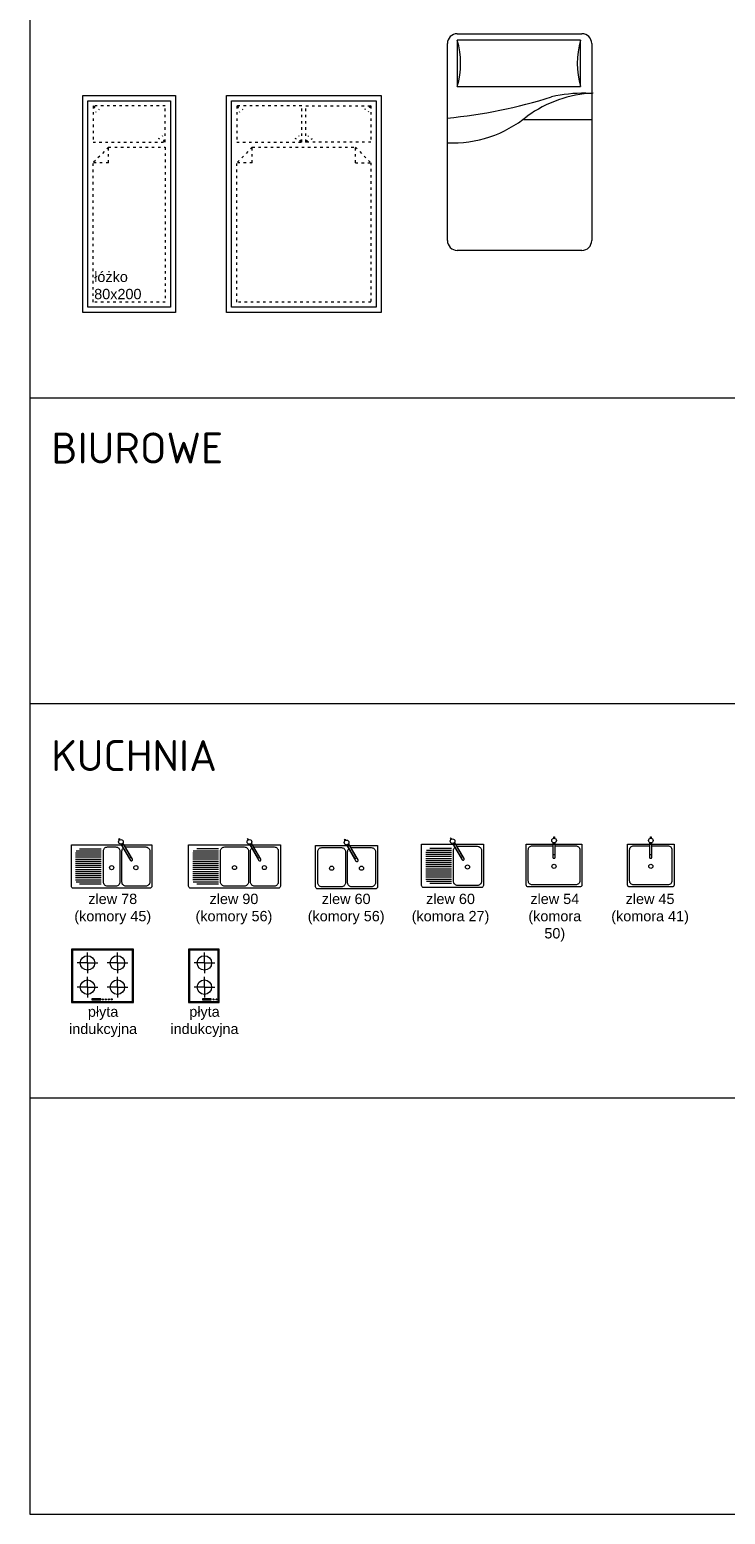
# Model space of a CAD drawing. Header units: millimetres. Extents: x -2720 to 125583, y -8970 to 34912.
# Tile 2 of 105: x -2720 to -2046, y -2127 to -688. Entities that reach past the tile are written whole.
import ezdxf

# ---------------------------------------------------------------- set-up
doc = ezdxf.new("R2010")
doc.units = ezdxf.units.MM
doc.linetypes.add('ACAD_ISO03W100', pattern=[30, 12, -18])
doc.layers.add('A_OPISY', color=40, linetype='Continuous', lineweight=9)
doc.layers.add('A_WYPOSAŻENIE', color=181, linetype='Continuous', lineweight=9)
doc.styles.add('ramka', font='isocpeur.ttf')
doc.styles.get("Standard").update_dxf_attribs({"font": 'arial.ttf'})

# ---------------------------------------------------------------- blocks, each defined once
blk = doc.blocks.new('ł1')
at = {"layer": 'A_WYPOSAŻENIE', "ltscale": 0.5}
for points in [[(-4613.3, 4092.9), (-4523.3, 4092.9), (-4523.3, 3882.9), (-4613.3, 3882.9)], [(-4608.3, 4087.9), (-4528.3, 4087.9), (-4528.3, 3887.9), (-4608.3, 3887.9)]]:
    blk.add_lwpolyline(points, close=True, dxfattribs=at)
at = {"layer": 'A_WYPOSAŻENIE', "linetype": 'ACAD_ISO03W100', "ltscale": 0.2}
blk.add_lwpolyline([(-4603.3, 4082.9), (-4603.3, 4047.9), (-4533.3, 4047.9), (-4533.3, 4082.9)], close=True, dxfattribs=at)
for points in [[(-4603.3, 4082.9), (-4597.3, 4079.5)], [(-4603.3, 4082.9), (-4600.6, 4076.8)], [(-4533.3, 4047.9), (-4539.7, 4051.5)], [(-4533.3, 4047.9), (-4536, 4053.9)], [(-4588.3, 4042.9), (-4533.3, 4042.9), (-4533.3, 3892.9), (-4603.3, 3892.9), (-4603.3, 4027.9)], [(-4588.3, 4042.9), (-4603.3, 4027.9)], [(-4588.3, 4027.9), (-4588.3, 4042.9)], [(-4588.3, 4027.9), (-4603.3, 4027.9)]]:
    blk.add_lwpolyline(points, dxfattribs=at)
blk = doc.blocks.new('ł4')
at = {"layer": 'A_WYPOSAŻENIE', "ltscale": 0.5}
for points in [[(-3960.8, 4092.9), (-3810.8, 4092.9), (-3810.8, 3882.9), (-3960.8, 3882.9)], [(-3955.8, 4087.9), (-3815.8, 4087.9), (-3815.8, 3887.9), (-3955.8, 3887.9)]]:
    blk.add_lwpolyline(points, close=True, dxfattribs=at)
at = {"layer": 'A_WYPOSAŻENIE', "linetype": 'ACAD_ISO03W100', "ltscale": 0.2}
for points in [[(-3950.8, 4082.9), (-3950.8, 4047.9), (-3887.8, 4047.9), (-3887.8, 4082.9)], [(-3820.8, 4082.9), (-3820.8, 4047.9), (-3883.8, 4047.9), (-3883.8, 4082.9)]]:
    blk.add_lwpolyline(points, close=True, dxfattribs=at)
for points in [[(-3950.8, 4082.9), (-3944.8, 4079.5)], [(-3950.8, 4082.9), (-3948.1, 4076.8)], [(-3820.8, 4082.9), (-3826.8, 4079.5)], [(-3820.8, 4082.9), (-3823.5, 4076.8)], [(-3887.8, 4047.9), (-3894.2, 4051.5)], [(-3887.8, 4047.9), (-3890.5, 4053.9)], [(-3883.8, 4047.9), (-3881.1, 4053.9)], [(-3883.8, 4047.9), (-3877.4, 4051.5)], [(-3935.8, 4042.9), (-3950.8, 4027.9)], [(-3935.8, 4042.9), (-3835.8, 4042.9)], [(-3935.8, 4027.9), (-3935.8, 4042.9)], [(-3835.8, 4027.9), (-3835.8, 4042.9)], [(-3835.8, 4042.9), (-3820.8, 4027.9)], [(-3820.8, 4027.9), (-3820.8, 3892.9), (-3950.8, 3892.9), (-3950.8, 4027.9)], [(-3935.8, 4027.9), (-3950.8, 4027.9)], [(-3835.8, 4027.9), (-3820.8, 4027.9)]]:
    blk.add_lwpolyline(points, dxfattribs=at)
blk = doc.blocks.new('zl1')
at = {"layer": 'A_WYPOSAŻENIE', "ltscale": 0.5}
blk.add_lwpolyline([(-4570.6, 3425.9), (-4543.6, 3425.9), (-4543.6, 3385.9, -0.414214), (-4545.6, 3383.9), (-4573.6, 3383.9), (-4601.6, 3383.9, -0.414214), (-4603.6, 3385.9), (-4603.6, 3423.9), (-4603.6, 3425.9), (-4573.2, 3425.9)], format="xyb", dxfattribs=at)
at = {"layer": 'A_WYPOSAŻENIE'}
for points in [[(-4574.9, 3430.7), (-4575.6, 3431.8), (-4575.1, 3432), (-4574.5, 3430.9)], [(-4572.9, 3426.7), (-4572.2, 3425.5), (-4571.4, 3426), (-4572.1, 3427.2)]]:
    blk.add_lwpolyline(points, dxfattribs=at)
for points in [[(-4573.6, 3426.6), (-4564.5, 3410.9, 0.869565), (-4562.5, 3412), (-4571.6, 3427.8)], [(-4569.4, 3423.9, -0.048076), (-4568.6, 3423.9), (-4549.6, 3423.9, -0.414214), (-4545.6, 3419.9), (-4545.6, 3389.9, -0.414214), (-4549.6, 3385.9), (-4568.6, 3385.9, -0.414214), (-4572.6, 3389.9), (-4572.6, 3419.9, -0.201372), (-4571.4, 3422.8, -0.201372)]]:
    blk.add_lwpolyline(points, format="xyb", dxfattribs=at)
blk.add_lwpolyline([(-4572.5, 3425.4), (-4571.2, 3426.2), (-4564, 3413.8), (-4565.3, 3413)], close=True, dxfattribs=at)
blk.add_lwpolyline([(-4578.6, 3385.9), (-4597.6, 3385.9, -0.414214), (-4601.6, 3389.9), (-4601.6, 3419.9, -0.414214), (-4597.6, 3423.9), (-4578.6, 3423.9, -0.414214), (-4574.6, 3419.9), (-4574.6, 3389.9, -0.414214)], format="xyb", close=True, dxfattribs=at)
for centre, radius in [((-4573.6, 3428.9), 2.25), ((-4588.1, 3403.9), 2), ((-4559.1, 3403.9), 2)]:
    blk.add_circle(centre, radius, dxfattribs=at)
blk = doc.blocks.new('zl2')
at = {"layer": 'A_WYPOSAŻENIE', "ltscale": 0.5}
blk.add_lwpolyline([(-4466.8, 3425.9), (-4439.9, 3425.9), (-4439.9, 3385.9, -0.414214), (-4441.9, 3383.9), (-4469.9, 3383.9), (-4497.9, 3383.9, -0.414214), (-4499.9, 3385.9), (-4499.9, 3423.9), (-4499.9, 3425.9), (-4469.5, 3425.9)], format="xyb", dxfattribs=at)
at = {"layer": 'A_WYPOSAŻENIE'}
for points in [[(-4471.2, 3430.7), (-4471.8, 3431.8), (-4471.4, 3432), (-4470.8, 3430.9)], [(-4469.2, 3426.7), (-4468.5, 3425.5), (-4467.6, 3426), (-4468.3, 3427.2)]]:
    blk.add_lwpolyline(points, dxfattribs=at)
for points in [[(-4469.9, 3426.6), (-4460.7, 3410.9, 0.869565), (-4458.7, 3412), (-4467.9, 3427.8)], [(-4465.6, 3423.9, -0.048076), (-4464.9, 3423.9), (-4445.9, 3423.9, -0.414214), (-4441.9, 3419.9), (-4441.9, 3389.9, -0.414214), (-4445.9, 3385.9), (-4464.9, 3385.9, -0.414214), (-4468.9, 3389.9), (-4468.9, 3419.9, -0.201372), (-4467.7, 3422.8, -0.201372)]]:
    blk.add_lwpolyline(points, format="xyb", dxfattribs=at)
blk.add_lwpolyline([(-4468.7, 3425.4), (-4467.4, 3426.2), (-4460.2, 3413.8), (-4461.5, 3413)], close=True, dxfattribs=at)
at = {"layer": 'A_WYPOSAŻENIE', "ltscale": 0.5}
for points in [[(-4470.9, 3417.9), (-4495.9, 3417.9)], [(-4470.9, 3415.9), (-4495.9, 3415.9)], [(-4470.9, 3413.9), (-4495.9, 3413.9)], [(-4470.9, 3411.9), (-4495.9, 3411.9)], [(-4470.9, 3419.9), (-4495.3, 3419.9)], [(-4470.9, 3421.9), (-4491.9, 3421.9)], [(-4470.9, 3409.9), (-4495.9, 3409.9)], [(-4470.9, 3407.9), (-4495.9, 3407.9)], [(-4470.9, 3405.9), (-4495.9, 3405.9)], [(-4470.9, 3403.9), (-4495.9, 3403.9)], [(-4470.9, 3401.9), (-4495.9, 3401.9)], [(-4470.9, 3399.9), (-4495.9, 3399.9)], [(-4470.9, 3397.9), (-4495.9, 3397.9)], [(-4470.9, 3395.9), (-4495.9, 3395.9)], [(-4470.9, 3393.9), (-4495.9, 3393.9)], [(-4470.9, 3391.9), (-4495.9, 3391.9)], [(-4470.9, 3389.9), (-4495.3, 3389.9)], [(-4470.9, 3387.9), (-4491.9, 3387.9)]]:
    blk.add_lwpolyline(points, dxfattribs=at)
at = {"layer": 'A_WYPOSAŻENIE'}
for centre, radius in [((-4469.9, 3428.9), 2.25), ((-4455.4, 3403.9), 2)]:
    blk.add_circle(centre, radius, dxfattribs=at)
blk = doc.blocks.new('zl3')
at = {"layer": 'A_WYPOSAŻENIE', "ltscale": 0.5}
blk.add_lwpolyline([(-4370.3, 3425.9), (-4344.5, 3425.9), (-4344.5, 3386.5, -0.414214), (-4346.5, 3384.5), (-4396.5, 3384.5, -0.414214), (-4398.5, 3386.5), (-4398.5, 3425.9), (-4372.6, 3425.9)], format="xyb", dxfattribs=at)
at = {"layer": 'A_WYPOSAŻENIE'}
for points in [[(-4370.3, 3424.5), (-4350.5, 3424.5, -0.414214), (-4346.5, 3420.5), (-4346.5, 3390.5, -0.414214), (-4350.5, 3386.5), (-4392.5, 3386.5, -0.414214), (-4396.5, 3390.5), (-4396.5, 3420.5, -0.414214), (-4392.5, 3424.5), (-4372.6, 3424.5)], [(-4372.6, 3427.5), (-4372.6, 3413.3, 0.869565), (-4370.3, 3413.3), (-4370.3, 3427.5)]]:
    blk.add_lwpolyline(points, format="xyb", dxfattribs=at)
blk.add_lwpolyline([(-4372.2, 3425.9), (-4370.7, 3425.9), (-4370.7, 3415.6), (-4372.2, 3415.6)], close=True, dxfattribs=at)
for points in [[(-4372, 3427.3), (-4372, 3425.9), (-4371, 3425.9), (-4371, 3427.3)], [(-4371.7, 3431.7), (-4371.7, 3433), (-4371.2, 3433), (-4371.2, 3431.7)]]:
    blk.add_lwpolyline(points, dxfattribs=at)
for centre, radius in [((-4371.5, 3429.5), 2.25), ((-4371.5, 3404.5), 2)]:
    blk.add_circle(centre, radius, dxfattribs=at)
blk = doc.blocks.new('zl4')
at = {"layer": 'A_WYPOSAŻENIE', "ltscale": 0.5}
for points in [[(-4298.2, 3384.5, -0.414214), (-4300.2, 3386.5), (-4300.2, 3425.9)], [(-4276.6, 3425.9), (-4255.2, 3425.9), (-4255.2, 3386.5, -0.414214), (-4257.2, 3384.5), (-4298.2, 3384.5)]]:
    blk.add_lwpolyline(points, format="xyb", dxfattribs=at)
blk.add_lwpolyline([(-4300.2, 3425.9), (-4278.9, 3425.9)], dxfattribs=at)
at = {"layer": 'A_WYPOSAŻENIE'}
for points in [[(-4294.2, 3386.5), (-4294.2, 3386.5, -0.414214), (-4298.2, 3390.5), (-4298.2, 3420.5, -0.414214), (-4294.2, 3424.5)], [(-4276.6, 3424.5), (-4261.2, 3424.5, -0.414214), (-4257.2, 3420.5), (-4257.2, 3390.5, -0.414214), (-4261.2, 3386.5), (-4294.2, 3386.5)], [(-4278.9, 3427.5), (-4278.9, 3413.3, 0.869565), (-4276.6, 3413.3), (-4276.6, 3427.5)]]:
    blk.add_lwpolyline(points, format="xyb", dxfattribs=at)
for points in [[(-4294.2, 3424.5), (-4278.9, 3424.5)], [(-4278.2, 3427.3), (-4278.2, 3425.9), (-4277.2, 3425.9), (-4277.2, 3427.3)], [(-4278, 3431.7), (-4278, 3433), (-4277.5, 3433), (-4277.5, 3431.7)]]:
    blk.add_lwpolyline(points, dxfattribs=at)
blk.add_lwpolyline([(-4278.5, 3425.9), (-4277, 3425.9), (-4277, 3415.6), (-4278.5, 3415.6)], close=True, dxfattribs=at)
for centre, radius in [((-4277.7, 3429.5), 2.25), ((-4277.7, 3404.5), 2)]:
    blk.add_circle(centre, radius, dxfattribs=at)
blk = doc.blocks.new('ku1')
at = {"layer": 'A_WYPOSAŻENIE', "ltscale": 0.5}
for points in [[(-4189.9, 3392), (-4189.9, 3340), (-4129.9, 3340), (-4129.9, 3392)], [(-4188.9, 3391), (-4188.9, 3341), (-4130.9, 3341), (-4130.9, 3391)], [(-4161.6, 3343.6), (-4170.1, 3343.6), (-4170.1, 3342.8), (-4161.6, 3342.8)]]:
    blk.add_lwpolyline(points, close=True, dxfattribs=at)
for points in [[(-4174.4, 3378.5), (-4174.4, 3388.5)], [(-4145.4, 3378.5), (-4145.4, 3388.5)], [(-4174.4, 3378.5), (-4184.4, 3378.5)], [(-4174.4, 3378.5), (-4174.4, 3368.5)], [(-4174.4, 3378.5), (-4164.4, 3378.5)], [(-4145.4, 3378.5), (-4155.4, 3378.5)], [(-4145.4, 3378.5), (-4145.4, 3368.5)], [(-4145.4, 3378.5), (-4135.4, 3378.5)], [(-4174.4, 3355), (-4184.4, 3355)], [(-4174.4, 3355), (-4174.4, 3365)], [(-4174.4, 3355), (-4174.4, 3345)], [(-4174.4, 3355), (-4164.4, 3355)], [(-4145.4, 3355), (-4155.4, 3355)], [(-4145.4, 3355), (-4145.4, 3365)], [(-4145.4, 3355), (-4145.4, 3345)], [(-4145.4, 3355), (-4135.4, 3355)]]:
    blk.add_lwpolyline(points, dxfattribs=at)
for centre, radius in [((-4174.4, 3378.5), 7), ((-4145.4, 3378.5), 7), ((-4174.4, 3355), 7), ((-4145.4, 3355), 7), ((-4159.5, 3343.2), 0.521), ((-4156.6, 3343.2), 0.521), ((-4153.8, 3343.2), 0.521), ((-4151, 3343.2), 0.521)]:
    blk.add_circle(centre, radius, dxfattribs=at)
blk = doc.blocks.new('ku2')
at = {"layer": 'A_WYPOSAŻENIE', "ltscale": 0.5}
for points in [[(-4076.6, 3392), (-4076.6, 3340), (-4046.6, 3340), (-4046.6, 3392)], [(-4075.6, 3391), (-4075.6, 3341), (-4047.6, 3341), (-4047.6, 3391)], [(-4054.4, 3343.6), (-4062.8, 3343.6), (-4062.8, 3342.8), (-4054.4, 3342.8)]]:
    blk.add_lwpolyline(points, close=True, dxfattribs=at)
for points in [[(-4061.1, 3378.5), (-4061.1, 3388.5)], [(-4061.1, 3378.5), (-4071.1, 3378.5)], [(-4061.1, 3378.5), (-4061.1, 3368.5)], [(-4061.1, 3378.5), (-4051.1, 3378.5)], [(-4061.1, 3355), (-4071.1, 3355)], [(-4061.1, 3355), (-4061.1, 3365)], [(-4061.1, 3355), (-4061.1, 3345)], [(-4061.1, 3355), (-4051.1, 3355)]]:
    blk.add_lwpolyline(points, dxfattribs=at)
for centre, radius in [((-4061.1, 3378.5), 7), ((-4061.1, 3355), 7), ((-4052.2, 3343.2), 0.521), ((-4049.4, 3343.2), 0.521)]:
    blk.add_circle(centre, radius, dxfattribs=at)
blk = doc.blocks.new('zlew5')
at = {"layer": 'A_WYPOSAŻENIE', "ltscale": 0.5}
blk.add_lwpolyline([(-3634.3, 3295.2), (-3607.3, 3295.2), (-3607.3, 3255.3, -0.414214), (-3609.3, 3253.2), (-3681.3, 3253.2), (-3683.3, 3253.2, -0.414214), (-3685.3, 3255.3), (-3685.3, 3295.2), (-3636.9, 3295.2)], format="xyb", dxfattribs=at)
at = {"layer": 'A_WYPOSAŻENIE'}
for points in [[(-3638.6, 3300), (-3639.3, 3301.1), (-3638.8, 3301.3), (-3638.2, 3300.2)], [(-3636.6, 3296), (-3635.9, 3294.8), (-3635.1, 3295.4), (-3635.7, 3296.5)]]:
    blk.add_lwpolyline(points, dxfattribs=at)
for points in [[(-3637.3, 3295.9), (-3628.1, 3280.2, 0.869565), (-3626.1, 3281.3), (-3635.3, 3297.1)], [(-3633, 3293.2, -0.048076), (-3632.3, 3293.2), (-3613.3, 3293.2, -0.414214), (-3609.3, 3289.2), (-3609.3, 3259.2, -0.414214), (-3613.3, 3255.2), (-3632.3, 3255.2, -0.414214), (-3636.3, 3259.2), (-3636.3, 3289.2, -0.201372), (-3635.1, 3292.1, -0.201372)]]:
    blk.add_lwpolyline(points, format="xyb", dxfattribs=at)
blk.add_lwpolyline([(-3636.1, 3294.7), (-3634.8, 3295.5), (-3627.6, 3283.1), (-3628.9, 3282.4)], close=True, dxfattribs=at)
at = {"layer": 'A_WYPOSAŻENIE', "ltscale": 0.5}
for points in [[(-3656.3, 3287.2), (-3681.3, 3287.2)], [(-3656.3, 3285.2), (-3681.3, 3285.2)], [(-3656.3, 3283.2), (-3681.3, 3283.2)], [(-3656.3, 3281.2), (-3681.3, 3281.2)], [(-3656.3, 3289.2), (-3680.7, 3289.2)], [(-3656.3, 3291.2), (-3677.3, 3291.2)], [(-3656.3, 3279.2), (-3681.3, 3279.2)], [(-3656.3, 3277.2), (-3681.3, 3277.2)], [(-3656.3, 3275.2), (-3681.3, 3275.2)], [(-3656.3, 3273.2), (-3681.3, 3273.2)], [(-3656.3, 3271.2), (-3681.3, 3271.2)], [(-3656.3, 3269.2), (-3681.3, 3269.2)], [(-3656.3, 3267.2), (-3681.3, 3267.2)], [(-3656.3, 3265.2), (-3681.3, 3265.2)], [(-3656.3, 3263.2), (-3681.3, 3263.2)], [(-3656.3, 3261.2), (-3681.3, 3261.2)], [(-3656.3, 3259.2), (-3680.7, 3259.2)], [(-3656.3, 3257.2), (-3677.3, 3257.2)]]:
    blk.add_lwpolyline(points, dxfattribs=at)
blk.add_lwpolyline([(-3642.3, 3293.2), (-3642.2, 3293.2, -0.414214), (-3638.3, 3289.3), (-3638.3, 3259.2, -0.414214), (-3642.2, 3255.2), (-3650.3, 3255.2, -0.414214), (-3654.3, 3259.2), (-3654.3, 3289.3, -0.414214), (-3650.3, 3293.2)], format="xyb", close=True, dxfattribs=at)
at = {"layer": 'A_WYPOSAŻENIE'}
for centre, radius in [((-3637.3, 3298.2), 2.25), ((-3646.3, 3273.2), 2), ((-3622.8, 3273.2), 2)]:
    blk.add_circle(centre, radius, dxfattribs=at)
blk = doc.blocks.new('zlew6')
at = {"layer": 'A_WYPOSAŻENIE'}
for points in [[(-3678.5, 3371.5), (-3679.2, 3372.6), (-3678.7, 3372.9), (-3678.1, 3371.8)], [(-3676.5, 3367.6), (-3675.8, 3366.4), (-3675, 3366.9), (-3675.6, 3368.1)]]:
    blk.add_lwpolyline(points, dxfattribs=at)
for points in [[(-3677.2, 3367.5), (-3668, 3351.7, 0.869565), (-3666.1, 3352.9), (-3675.2, 3368.6)], [(-3672.9, 3364.7, -0.048076), (-3672.2, 3364.8), (-3653.2, 3364.8, -0.414214), (-3649.2, 3360.8), (-3649.2, 3330.8, -0.414214), (-3653.2, 3326.8), (-3672.2, 3326.8, -0.414214), (-3676.2, 3330.8), (-3676.2, 3360.8, -0.201372), (-3675, 3363.6, -0.201372)]]:
    blk.add_lwpolyline(points, format="xyb", dxfattribs=at)
blk.add_lwpolyline([(-3676, 3366.3), (-3674.8, 3367), (-3667.6, 3354.6), (-3668.8, 3353.9)], close=True, dxfattribs=at)
at = {"layer": 'A_WYPOSAŻENIE', "ltscale": 0.5}
blk.add_lwpolyline([(-3674.2, 3366.8), (-3647.2, 3366.8), (-3647.2, 3326.8, -0.414214), (-3649.2, 3324.8), (-3734.2, 3324.8, -0.414214), (-3736.2, 3326.8), (-3736.2, 3366.8), (-3676.8, 3366.8)], format="xyb", dxfattribs=at)
for points in [[(-3707.2, 3358.8), (-3732.2, 3358.8)], [(-3707.2, 3356.8), (-3732.2, 3356.8)], [(-3707.2, 3354.8), (-3732.2, 3354.8)], [(-3707.2, 3352.8), (-3732.2, 3352.8)], [(-3707.2, 3360.8), (-3731.6, 3360.8)], [(-3707.2, 3362.8), (-3728.2, 3362.8)], [(-3707.2, 3350.8), (-3732.2, 3350.8)], [(-3707.2, 3348.8), (-3732.2, 3348.8)], [(-3707.2, 3346.8), (-3732.2, 3346.8)], [(-3707.2, 3344.8), (-3732.2, 3344.8)], [(-3707.2, 3342.8), (-3732.2, 3342.8)], [(-3707.2, 3340.8), (-3732.2, 3340.8)], [(-3707.2, 3338.8), (-3732.2, 3338.8)], [(-3707.2, 3336.8), (-3732.2, 3336.8)], [(-3707.2, 3334.8), (-3732.2, 3334.8)], [(-3707.2, 3332.8), (-3732.2, 3332.8)], [(-3707.2, 3330.8), (-3731.6, 3330.8)], [(-3707.2, 3328.8), (-3728.2, 3328.8)]]:
    blk.add_lwpolyline(points, dxfattribs=at)
at = {"layer": 'A_WYPOSAŻENIE'}
blk.add_lwpolyline([(-3682.2, 3326.8), (-3701.2, 3326.8, -0.414214), (-3705.2, 3330.8), (-3705.2, 3360.8, -0.414214), (-3701.2, 3364.8), (-3682.2, 3364.8, -0.414214), (-3678.2, 3360.8), (-3678.2, 3330.8, -0.414214)], format="xyb", close=True, dxfattribs=at)
for centre, radius in [((-3677.2, 3369.7), 2.25), ((-3691.7, 3344.8), 2), ((-3662.7, 3344.8), 2)]:
    blk.add_circle(centre, radius, dxfattribs=at)
blk = doc.blocks.new('lozko')
at = {"layer": 'A_WYPOSAŻENIE', "linetype": 'ByBlock'}
for p, q in [((15309.1, 9514.3), (15499.9, 9514.3)), ((15357.1, 9508.5), (15357.1, 9514.3)), ((15382.7, 9448.5), (15382.7, 9514.3)), ((15299.5, 9383.9), (15299.5, 9504.7)), ((15305.9, 9503.5), (15305.9, 9383.9)), ((15350.7, 9503.5), (15305.9, 9503.5)), ((15350.7, 9383.9), (15350.7, 9503.5)), ((15509.5, 9504.7), (15509.5, 9383.9)), ((15305.9, 9383.9), (15350.7, 9383.9)), ((15499.9, 9374.3), (15309.1, 9374.3))]:
    blk.add_line(p, q, dxfattribs=at)
for centre, radius, start, end in [((15309.1, 9504.7), 9.6, 90, 180), ((15474.6, 9520.9), 117.6, 182.5398, 216.0403), ((15499.9, 9504.7), 9.6, 0, 90), ((15328.3, 9580.3), 80, 253.7398, 286.2602), ((15510.7, 9508.5), 153.6, 179.9814, 192.4667), ((14899.2, 9329.3), 484.1, 5.3221, 17.5536), ((15290.6, 9379.1), 114.8, 357.5774, 39.2378), ((15309.1, 9383.9), 9.6, 180, 270), ((15328.3, 9307.1), 80, 73.7398, 106.2602), ((15499.9, 9383.9), 9.6, 270, 0)]:
    blk.add_arc(centre, radius, start, end, dxfattribs=at)

msp = doc.modelspace()

# ---------------------------------------------------------------- linework, layer by layer
at = {"layer": 'A_OPISY'}
msp.add_lwpolyline([(-720.25, 408.89), (-2720.25, 408.89), (-2720.25, -2127.07), (-720.25, -2127.07)], close=True, dxfattribs=at)
for points in [[(-2720.25, -1044.91), (-720.25, -1044.91)], [(-2720.25, -1341.27), (-720.25, -1341.27)], [(-2720.25, -1723.53), (-1974.37, -1723.53)]]:
    msp.add_lwpolyline(points, dxfattribs=at)

# ---------------------------------------------------------------- block references
at = {"layer": 'A_OPISY', "rotation": 269.9999999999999}
msp.add_blockref('lozko', (-11689.67, 14607.36), dxfattribs=at)
at = {"layer": 'A_OPISY'}
for name, p in [('ł1', (1944.45, -4845.09)), ('ł4', (1431.28, -4845.09)), ('zlew5', (1005.49, -4773.55)), ('zlew6', (1169.99, -4845.09)), ('zl1', (2160.54, -4904.83)), ('zl2', (2159.57, -4903.6)), ('zl3', (2159.57, -4903.6)), ('zl4', (2159.57, -4903.6)), ('ku1', (1510.19, -4971.21)), ('ku2', (1510.19, -4971.21))]:
    msp.add_blockref(name, p, dxfattribs=at)

# ---------------------------------------------------------------- texts
at = {"layer": 'A_OPISY', "ltscale": 0.5, "char_height": 10, "attachment_point": 1}
for s, width, heights, insert in [('łóżko \\P80x200', 168.3219, [56.75], (-2657.71, -922.77)), ('\\pxqc;zlew 78\\P(komory 45)', 75.9855, [50.12], (-2677.72, -1525.64)), ('\\pxqc;zlew 90\\P(komory 56)', 97.3957, [48.84], (-2570.95, -1525.64)), ('\\pxqc;zlew 60\\P(komory 56)', 78.8954, [50.3], (-2452.92, -1525.64)), ('\\pxqc;zlew 60\\P(komora 27) ', 74.0159, [51.01], (-2349.3, -1525.64)), ('\\pxqc;zlew 54\\P(komora 50)', 70.0886, [50.76], (-2246.26, -1525.64)), ('\\pxqc;zlew 45\\P(komora 41)', 90.0783, [48.81], (-2163.87, -1525.64)), ('\\pxqc;płyta\\Pindukcyjna', 56.0975, [47.58], (-2677.15, -1634.9)), ('\\pxqc;płyta\\Pindukcyjna', 56.0975, [47.58], (-2578.85, -1634.9))]:
    msp.add_mtext_dynamic_manual_height_columns(s, width=width, gutter_width=12.5, heights=heights, dxfattribs=dict(at, insert=insert))
at = {"layer": 'A_OPISY', "char_height": 30, "attachment_point": 1, "style": 'ramka'}
for s, insert in [('BIUROWE', (-2699.37, -1078.69)), ('KUCHNIA', (-2699.37, -1376.77))]:
    msp.add_mtext_dynamic_manual_height_columns(s, width=780.0242, gutter_width=12.5, heights=[294.9], dxfattribs=dict(at, insert=insert))

doc.saveas('drawing.dxf')
